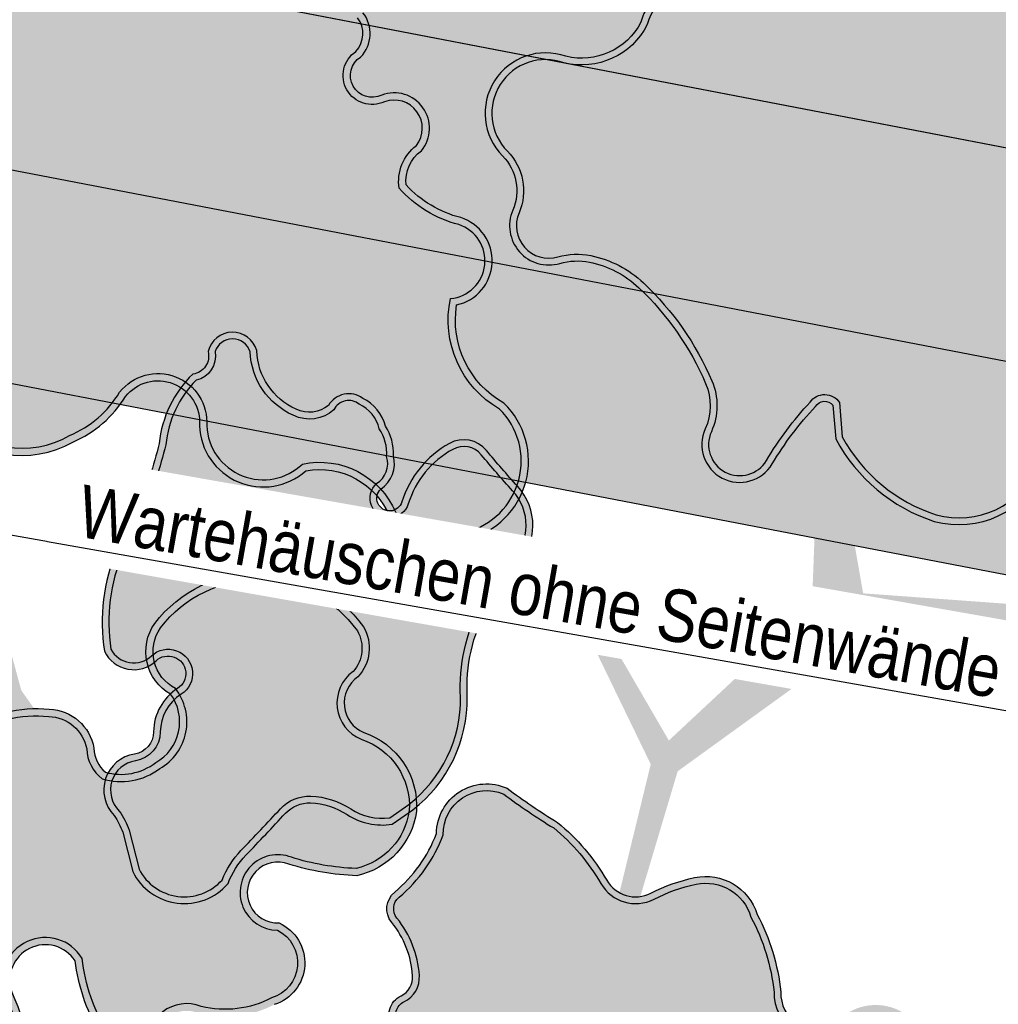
# Model space of a CAD drawing. Header units: metres. Extents: x -499360 to 60282433, y -11592314 to 5708004.
# Tile 83 of 128: x 32353387 to 32353399, y 5707871 to 5707883. Entities that reach past the tile are written whole.
import ezdxf
from ezdxf import colors
from ezdxf.entities.mleader import LeaderData, LeaderLine
from ezdxf.math import Vec2, Vec3

# ---------------------------------------------------------------- set-up
doc = ezdxf.new("R2010")
doc.units = ezdxf.units.M
doc.header["$LTSCALE"] = 0.75
doc.layers.get('0').update_dxf_attribs({"linetype": 'CONTINUOUS'})
for name, color, linetype, transparency in [('10414944$0$PF-Krone', 33, 'CONTINUOUS', 0.7), ('10414944$0$PF-Krone_SOL', 70, 'CONTINUOUS', 0.7), ('10414944$0$ST-Baum', 7, 'CONTINUOUS', 0.7)]:
    doc.layers.add(name, color=color, linetype=linetype, transparency=transparency)
doc.layers.add('10414944$0$PF-Stamm', color=7, linetype='CONTINUOUS', true_color=0x5f5144, transparency=0.7)
doc.layers.add('10414948$0$ST-LIN Parkplatz', color=7, linetype='CONTINUOUS')
doc.layers.add('10414948$0$ST-LIN-Fahrbahn', color=2, linetype='CONTINUOUS')
doc.layers.add('10414949$0$ST-Fahrbahn-Sol', color=7, linetype='CONTINUOUS', true_color=0xcccccc)
doc.layers.add('10414949$0$ST-Gehweg-Sol', color=7, linetype='CONTINUOUS', lineweight=0, true_color=0xffd7a8)
doc.layers.add('10414949$0$ST-Grünfläche-Sol', color=7, linetype='CONTINUOUS', lineweight=0, true_color=0xc3e788)
doc.styles.add('10414948$0$ARIAL NARROW', font='ARIALN.TTF')

# ---------------------------------------------------------------- blocks, each defined once
blk = doc.blocks.new('10414949')
at = {"layer": '10414949$0$ST-Fahrbahn-Sol'}
h = blk.add_hatch(color=256, dxfattribs=at)
h.dxf.hatch_style = 1
edge = h.paths.add_edge_path()
edge.add_line((32353332.07462424, 5707897.760218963), (32353350.98506781, 5707894.123740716))
edge.add_line((32353350.98506781, 5707894.123740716), (32353350.82851103, 5707893.390107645))
edge.add_arc((32353341.76150372, 5707846.239751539), 48.01423437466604, 70.20516608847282, 79.11490518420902, ccw=False)
edge.add_line((32353358.02167227, 5707891.416887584), (32353368.23008536, 5707887.744280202))
edge.add_line((32353368.23008536, 5707887.744280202), (32353368.48356287, 5707888.448540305))
edge.add_arc((32353392.46115609, 5707947.149646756), 63.4093437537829, 247.7814981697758, 258.3851923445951)
edge.add_line((32353379.69488455, 5707885.038720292), (32353392.88770602, 5707882.501740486))
edge.add_line((32353392.88770602, 5707882.501740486), (32353428.35184273, 5707875.681986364))
edge.add_line((32353428.35184273, 5707875.681986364), (32353429.2016233, 5707880.101021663))
edge.add_line((32353429.2016233, 5707880.101021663), (32353381.92266794, 5707889.192765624))
edge.add_arc((32353383.05570871, 5707895.08481273), 6.000000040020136, 247.5994363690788, 259.11489690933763, ccw=False)
edge.add_line((32353380.76923186, 5707889.537558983), (32353372.019508, 5707893.144035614))
edge.add_arc((32353372.21004795, 5707893.606306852), 0.500000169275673, 79.05190986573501, 247.5994179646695, ccw=False)
edge.add_line((32353372.30500777, 5707894.097206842), (32353429.76814368, 5707883.047045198))
edge.add_line((32353429.76814368, 5707883.047045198), (32353430.61792424, 5707887.466080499))
edge.add_line((32353430.61792424, 5707887.466080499), (32353333.25481369, 5707906.189003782))
edge.add_arc((32353334.02625062, 5707910.141559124), 4.027134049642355, 175.7532268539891, 258.9561746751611, ccw=False)
edge.add_line((32353330.01017364, 5707910.439777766), (32353327.36902023, 5707894.461132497))
edge.add_arc((32353331.31926429, 5707893.832187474), 4.000000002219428, 79.11490515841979, 170.9534851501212, ccw=False)
at = {"layer": '10414949$0$ST-Gehweg-Sol'}
h = blk.add_hatch(color=256, dxfattribs=at)
h.dxf.hatch_style = 1
edge = h.paths.add_edge_path()
edge.add_line((32353427.59648218, 5707871.753954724), (32353424.02340725, 5707872.441057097))
edge.add_line((32353424.02340725, 5707872.441057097), (32353421.10797241, 5707874.529178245))
edge.add_line((32353421.10797241, 5707874.529178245), (32353401.46781552, 5707878.305980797))
edge.add_line((32353401.46781552, 5707878.305980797), (32353376.77585437, 5707883.054245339))
edge.add_arc((32353384.64821919, 5707923.727992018), 41.42858670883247, 251.43484550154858, 259.0459010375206, ccw=False)
edge.add_line((32353371.45806779, 5707884.455257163), (32353357.3443661, 5707889.535064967))
edge.add_arc((32353341.76150366, 5707846.239751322), 46.01423459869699, 70.20516610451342, 79.11490516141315)
edge.add_line((32353350.45083106, 5707891.426091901), (32353345.0110586, 5707892.472159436))
edge.add_line((32353345.0110586, 5707892.472159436), (32353344.08448183, 5707895.450721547))
edge.add_line((32353344.08448183, 5707895.450721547), (32353340.16145952, 5707896.205117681))
edge.add_line((32353340.16145952, 5707896.205117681), (32353338.19125497, 5707893.783606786))
edge.add_line((32353338.19125497, 5707893.783606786), (32353327.82400741, 5707895.77722714))
edge.add_arc((32353331.31926417, 5707893.832187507), 3.999999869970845, 150.9049477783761, 171.2987165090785)
edge.add_line((32353327.3653023, 5707894.437319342), (32353327.164, 5707893.122))
edge.add_line((32353327.164, 5707893.122), (32353349.9315211, 5707888.725570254))
edge.add_arc((32353341.76150366, 5707846.239751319), 43.26423460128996, 70.20516610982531, 79.11490516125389, ccw=False)
edge.add_line((32353356.41307012, 5707886.947558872), (32353368.16830992, 5707882.716609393))
edge.add_arc((32353383.40769874, 5707925.057618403), 45.00000017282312, 250.2051661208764, 259.1148969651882)
edge.add_line((32353374.90989302, 5707880.867265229), (32353417.43717549, 5707872.689268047))
edge.add_line((32353417.43717549, 5707872.689268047), (32353423.45688698, 5707869.495033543))
edge.add_line((32353423.45688698, 5707869.495033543), (32353427.02996182, 5707868.807931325))
edge.add_line((32353427.02996182, 5707868.807931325), (32353427.59648218, 5707871.753954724))
at = {"layer": '10414949$0$ST-Grünfläche-Sol'}
h = blk.add_hatch(color=256, dxfattribs=at)
h.dxf.hatch_style = 1
edge = h.paths.add_edge_path()
edge.add_line((32353392.88508046, 5707882.502245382), (32353379.69488455, 5707885.038720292))
edge.add_arc((32353392.46115609, 5707947.149646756), 63.40934375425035, 247.7814981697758, 258.3851923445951, ccw=False)
edge.add_line((32353368.48356287, 5707888.448540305), (32353367.55226689, 5707885.861034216))
edge.add_arc((32353386.69345825, 5707932.203721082), 50.14010203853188, 247.5576196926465, 258.5917878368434)
edge.add_line((32353376.77585437, 5707883.054245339), (32353392.41298015, 5707880.047225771))
edge.add_line((32353392.41298015, 5707880.047225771), (32353401.4678155, 5707878.30598077))
edge.add_line((32353401.4678155, 5707878.30598077), (32353401.93991551, 5707880.760999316))
edge.add_line((32353401.93991551, 5707880.760999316), (32353392.88508046, 5707882.502245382))
at = {"layer": '10414949$0$ST-Fahrbahn-Sol', "flags": 128}
blk.add_lwpolyline([(32353332.07462424, 5707897.760218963), (32353350.98506781, 5707894.123740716), (32353350.82851103, 5707893.390107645, -0.0388956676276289), (32353358.02167227, 5707891.416887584), (32353368.23008536, 5707887.744280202), (32353368.48356287, 5707888.448540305, 0.04630038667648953), (32353379.69488455, 5707885.038720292), (32353392.88770602, 5707882.501740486), (32353428.35184273, 5707875.681986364), (32353429.2016233, 5707880.101021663), (32353381.92266794, 5707889.192765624, -0.05028800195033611), (32353380.76923186, 5707889.537558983), (32353372.019508, 5707893.144035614, -0.9047391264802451), (32353372.30500777, 5707894.097206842), (32353429.76814368, 5707883.047045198), (32353430.61792424, 5707887.466080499), (32353333.25481369, 5707906.189003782, -0.3798790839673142), (32353330.01017364, 5707910.439777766), (32353327.36902023, 5707894.461132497, -0.4236438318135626)], format="xyb", close=True, dxfattribs=at)
at = {"layer": '10414949$0$ST-Gehweg-Sol', "flags": 128}
blk.add_lwpolyline([(32353427.59648218, 5707871.753954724), (32353424.02340725, 5707872.441057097), (32353421.10797241, 5707874.529178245), (32353401.46781552, 5707878.305980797), (32353376.77585437, 5707883.054245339, -0.03322170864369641), (32353371.45806779, 5707884.455257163), (32353357.3443661, 5707889.535064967, 0.0388956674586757), (32353350.45083106, 5707891.426091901), (32353345.0110586, 5707892.472159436), (32353344.08448183, 5707895.450721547), (32353340.16145952, 5707896.205117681), (32353338.19125497, 5707893.783606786), (32353327.82400741, 5707895.77722714, 0.08922021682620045), (32353327.3653023, 5707894.437319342), (32353327.164, 5707893.122), (32353349.9315211, 5707888.725570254, -0.03889566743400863), (32353356.41307012, 5707886.947558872), (32353368.16830992, 5707882.716609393, 0.03889563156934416), (32353374.90989302, 5707880.867265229), (32353417.43717549, 5707872.689268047), (32353423.45688698, 5707869.495033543), (32353427.02996182, 5707868.807931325)], format="xyb", close=True, dxfattribs=at)
at = {"layer": '10414949$0$ST-Grünfläche-Sol', "flags": 128}
blk.add_lwpolyline([(32353392.88508046, 5707882.502245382), (32353379.69488455, 5707885.038720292, -0.04630038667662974), (32353368.48356287, 5707888.448540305), (32353367.55226689, 5707885.861034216, 0.04818287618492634), (32353376.77585437, 5707883.054245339), (32353392.41298015, 5707880.047225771), (32353401.4678155, 5707878.30598077), (32353401.93991551, 5707880.760999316)], format="xyb", close=True, dxfattribs=at)
blk = doc.blocks.new('10414944$0$PF-BAUM_12')
at = {"layer": '10414944$0$PF-Krone_SOL', "transparency": 33554457}
h = blk.add_hatch(color=256, dxfattribs=at)
h.dxf.hatch_style = 1
h.set_gradient(color1=(88, 186, 72), color2=(175, 217, 170), tint=1, name='INVSPHERICAL')
edge = h.paths.add_edge_path()
edge.add_arc((-1.275830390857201, 1.399382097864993), 0.5409778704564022, 250.2469540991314, 303.4279495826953)
edge.add_arc((-0.5984433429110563, 0.4187938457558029), 0.6510505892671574, 94.36910483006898, 125.6408546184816, ccw=False)
edge.add_arc((-0.587127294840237, 0.2706846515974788), 0.7995914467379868, 79.90603873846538, 94.36910483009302, ccw=False)
edge.add_arc((-0.4073649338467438, 1.280481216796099), 0.2260808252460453, 259.9060387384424, 345.036763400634)
edge.add_arc((3.355624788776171, 0.2747785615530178), 3.668983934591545, 162.1844054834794, 165.0367634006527, ccw=False)
edge.add_arc((-0.2456361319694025, 1.432098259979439), 0.1136697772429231, 342.1844054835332, 421.4180956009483)
edge.add_arc((-0.3771698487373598, 1.19066696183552), 0.3886064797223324, 61.41809560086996, 105.4179101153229)
edge.add_arc((-0.4936066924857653, 1.612872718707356), 0.04936068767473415, 76.8677145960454, 285.41791011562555, ccw=False)
edge.add_arc((-0.4341673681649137, 1.767018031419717), 0.1165230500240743, 245.5522695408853, 317.881899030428)
edge.add_arc((-0.4413423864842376, 1.854276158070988), 0.1900562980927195, 299.5067279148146, 335.7073154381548)
edge.add_arc((-0.3904004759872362, 1.888891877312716), 0.1663692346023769, 317.3095623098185, 366.5168461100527)
edge.add_arc((-0.3153293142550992, 1.913845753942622), 0.09042715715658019, 356.149970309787, 452.3298293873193)
edge.add_arc((-0.2836797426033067, 2.114347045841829), 0.115674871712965, 186.3954916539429, 252.218544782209, ccw=False)
edge.add_arc((-0.1459217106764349, 2.139917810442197), 0.2556222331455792, 124.29676579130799, 188.6524407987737, ccw=False)
edge.add_arc((-0.3624160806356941, 2.415849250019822), 0.09717537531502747, 318.212910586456, 468.939619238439)
edge.add_arc((-0.4454785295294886, 2.554862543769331), 0.06980565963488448, 219.6884793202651, 317.5680266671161, ccw=False)
edge.add_arc((-0.5986654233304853, 2.082493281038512), 0.439202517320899, 76.91022463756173, 116.5449462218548)
edge.add_arc((-1.495104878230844, 4.557210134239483), 2.19639944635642, 281.76109639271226, 288.5889336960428, ccw=False)
edge.add_arc((-1.011380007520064, 0.8577594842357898), 1.549581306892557, 91.33232178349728, 98.00209096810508)
edge.add_arc((-1.110200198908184, 1.690989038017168), 0.7109395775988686, 99.46380088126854, 131.7621549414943)
edge.add_arc((-1.477296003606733, 2.155428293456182), 0.1251505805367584, 148.2467478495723, 256.0758048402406)
edge.add_arc((-1.523772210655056, 1.967966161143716), 0.06798690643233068, -114.95558517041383, 76.07580484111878, ccw=False)
edge.add_arc((-1.636922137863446, 1.724823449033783), 0.2001945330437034, 65.04441483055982, 122.1083113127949)
edge.add_arc((-1.789896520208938, 1.968606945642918), 0.08761018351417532, 221.6313549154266, 302.10831131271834, ccw=False)
edge.add_arc((-1.960268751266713, 1.817176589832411), 0.1403324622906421, 41.63135491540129, 166.8647619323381)
edge.add_arc((-2.344888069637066, 1.951900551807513), 0.2684363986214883, 321.9494812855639, 337.47522959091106, ccw=False)
edge.add_line((-2.1335031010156, 1.78644815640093), (-2.24070044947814, 1.672145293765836))
edge.add_arc((-2.050168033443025, 1.55746642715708), 0.2223822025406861, 148.9568377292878, 261.8330409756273)
edge.add_arc((-2.014945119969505, 1.023902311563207), 0.3204793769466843, 78.77175414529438, 102.03339601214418, ccw=False)
edge.add_arc((0.8411733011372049, 15.41112581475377), 14.34749978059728, 258.7717541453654, 259.659480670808)
edge.add_arc((-1.756767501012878, 1.172825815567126), 0.1258717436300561, 30.356045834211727, 79.65948067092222, ccw=False)
edge.add_arc((-1.887098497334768, 1.096495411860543), 0.2769098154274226, -0.4934409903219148, 30.356045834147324, ccw=False)
edge.add_arc((-1.360198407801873, 1.091957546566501), 0.2500098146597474, 179.5065590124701, 221.3188039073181)
edge.add_line((-1.547967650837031, 0.9268890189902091), (-1.458662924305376, 0.8902364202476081))
edge = h.paths.add_edge_path()
edge.add_arc((-2.059481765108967, -1.084874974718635), 0.2169261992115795, 117.743017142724, 251.4279173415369, ccw=False)
edge.add_arc((-2.253533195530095, -0.7960594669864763), 0.1343037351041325, 313.8670810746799, 413.8728587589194)
edge.add_arc((-1.138115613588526, 0.5381594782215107), 1.605061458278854, 221.5239991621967, 229.7889853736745, ccw=False)
edge.add_arc((-2.284347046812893, -0.4136953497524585), 0.1251460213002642, 108.7980098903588, 243.7028881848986, ccw=False)
edge.add_arc((-2.265693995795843, -0.1709504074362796), 0.1375594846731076, 244.6114760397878, 299.8242441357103)
edge.add_arc((-2.492195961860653, 0.2241565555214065), 0.5929852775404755, 299.8242441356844, 314.8751988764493)
edge.add_arc((-2.363394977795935, 0.09479323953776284), 0.4104351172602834, 314.8751988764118, 336.5606790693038)
edge.add_arc((-2.060380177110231, -0.1191084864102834), 0.08929884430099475, 34.5470326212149, 142.2333231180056)
edge.add_arc((-2.250865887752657, -0.01744387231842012), 0.1287676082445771, 205.9400492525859, 338.60503773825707, ccw=False)
edge.add_arc((-1.108164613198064, 0.8263883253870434), 1.547287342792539, 211.5442282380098, 215.5748454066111, ccw=False)
edge.add_arc((-2.164689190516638, 0.135857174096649), 0.2878534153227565, 123.29343593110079, 204.4063149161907, ccw=False)
edge.add_arc((-2.467457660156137, 0.6266363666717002), 0.2890336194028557, 300.0552099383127, 335.4000582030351)
edge.add_arc((-2.130212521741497, 0.4722339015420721), 0.0818766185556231, 58.400233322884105, 155.4000582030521, ccw=False)
edge.add_arc((-2.045506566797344, 0.6099227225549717), 0.07978138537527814, 238.4002333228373, 306.4203699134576)
edge.add_arc((-2.216338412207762, 0.8414610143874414), 0.3675199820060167, 306.4203699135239, 341.4929146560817)
edge.add_arc((-1.788351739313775, 0.6981998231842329), 0.0838073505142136, 72.42881272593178, 161.4929146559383, ccw=False)
edge.add_arc((-1.597036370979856, 1.302356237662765), 0.5499169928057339, 252.4288127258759, 281.6379014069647)
edge.add_arc((-1.383265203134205, 0.6006349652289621), 0.1928224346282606, 8.247918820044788, 122.2309709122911, ccw=False)
edge.add_arc((1.431251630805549, 0.4423670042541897), 2.630268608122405, 175.9464692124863, 181.0703957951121)
edge.add_arc((-2.00401799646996, 0.487025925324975), 0.8109027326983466, 332.6061259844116, 353.35791097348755, ccw=False)
edge.add_arc((-1.169561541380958, 0.05459796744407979), 0.1289438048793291, 152.6061259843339, 239.8128226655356)
edge.add_arc((-1.570920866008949, -0.6353615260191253), 0.6692625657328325, 44.463168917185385, 59.81282266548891, ccw=False)
edge.add_arc((-1.241688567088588, -0.3122416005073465), 0.207959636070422, -40.16628795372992, 44.46316891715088, ccw=False)
edge.add_arc((-1.796536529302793, -0.0424845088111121), 0.8201163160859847, 308.5292996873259, 330.4961341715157, ccw=False)
edge.add_arc((-1.213439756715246, -0.8062843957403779), 0.1419798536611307, 120.5815233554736, 237.1739812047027)
edge.add_arc((-1.303262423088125, -1.129719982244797), 0.2045314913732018, -64.49100201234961, 86.39601769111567, ccw=False)
edge.add_arc((-1.343038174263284, -1.111542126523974), 0.2397159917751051, 240.4754072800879, 302.2335774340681, ccw=False)
edge.add_arc((-1.212496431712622, -0.7917876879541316), 0.5839379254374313, 226.3664527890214, 244.7951840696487, ccw=False)
edge.add_arc((-0.7205358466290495, -0.1507537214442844), 1.390051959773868, 222.9429445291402, 229.9249013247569, ccw=False)
edge.add_arc((-1.793739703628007, -1.149493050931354), 0.07597900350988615, 42.91905236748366, 173.4992252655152)
edge.add_arc((-2.057999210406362, -1.113256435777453), 0.1907810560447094, 248.2895516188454, 351.67143994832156, ccw=False)
edge = h.paths.add_edge_path()
edge.add_arc((1.205929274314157, -0.03808187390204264), 0.6648786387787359, 150.7733560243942, 194.5557528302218)
edge.add_arc((0.9110323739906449, -0.09418379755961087), 0.3658840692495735, 197.6598679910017, 276.7526309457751)
edge.add_arc((0.952501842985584, -0.04416556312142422), 0.413367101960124, 270.2151576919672, 305.5241216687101)
edge.add_arc((1.263719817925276, -0.5120154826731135), 0.1493904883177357, -27.722531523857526, 118.39088184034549, ccw=False)
edge.add_arc((1.610601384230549, -0.6627295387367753), 0.2294921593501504, 159.2734788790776, 288.7974055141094)
edge.add_arc((1.626703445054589, -1.144600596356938), 0.2708678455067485, -1.0830160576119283, 77.66915394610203, ccw=False)
edge.add_arc((2.168692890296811, -1.047722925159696), 0.2897181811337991, 200.6131926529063, 382.9337083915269)
edge.add_arc((2.707215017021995, -0.7256574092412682), 0.3428939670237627, 147.8226503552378, 217.5909619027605, ccw=False)
edge.add_arc((2.446820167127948, -0.3829052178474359), 0.16290167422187, 259.4479773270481, 409.1515361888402)
edge.add_arc((2.798913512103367, 0.06172643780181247), 0.4044681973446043, 199.717331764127, 232.6211177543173, ccw=False)
edge.add_arc((2.5485255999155, -0.1163427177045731), 0.1368451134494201, 103.25926930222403, 162.2981442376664, ccw=False)
edge.add_arc((2.458370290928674, 0.1298676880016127), 0.1273804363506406, 297.4751888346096, 447.5020763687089)
edge.add_arc((2.459664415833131, 0.3352758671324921), 0.07826466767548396, 98.81568539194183, 273.1183725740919, ccw=False)
edge.add_arc((2.400049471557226, 0.524655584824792), 0.1217398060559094, 293.0270260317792, 374.9290756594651)
edge.add_arc((2.024496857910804, 0.3265849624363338), 0.543938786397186, 24.94830871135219, 42.11834572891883)
edge.add_arc((1.777536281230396, 0.1571253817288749), 0.8417226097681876, 39.39936629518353, 55.74996385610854)
edge.add_arc((2.28871862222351, 0.9353909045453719), 0.09061071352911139, 104.71311163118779, 245.5829301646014, ccw=False)
edge.add_arc((2.245471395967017, 1.100085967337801), 0.0796678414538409, 284.7131116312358, 435.2868883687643)
edge.add_arc((2.178622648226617, 0.8455110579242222), 0.3428733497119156, 75.2868883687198, 90.15444429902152)
edge.add_arc((2.192026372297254, 1.29077250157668), 0.1033869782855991, 200.5438286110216, 262.03398358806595, ccw=False)
edge.add_arc((1.870840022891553, 1.232273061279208), 0.2254717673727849, 5.655231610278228, 92.28552345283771)
edge.add_arc((1.892300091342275, 1.532989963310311), 0.08133979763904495, 129.4673444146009, 248.01420052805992, ccw=False)
edge.add_arc((1.637745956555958, 1.592450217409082), 0.2028788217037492, 0.9413307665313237, 108.0270818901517)
edge.add_arc((1.551550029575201, 2.041084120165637), 0.2567838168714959, 198.8037610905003, 275.2310876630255, ccw=False)
edge.add_arc((1.081010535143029, 1.905345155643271), 0.2335470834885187, 13.10922937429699, 167.2287665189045)
edge.add_arc((0.667106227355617, 1.999163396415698), 0.1908567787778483, 279.3002843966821, 347.2287665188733, ccw=False)
edge.add_arc((0.7224061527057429, 1.661477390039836), 0.1513272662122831, 99.30028439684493, 228.8091673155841)
edge.add_arc((0.4651874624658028, 1.367563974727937), 0.2392448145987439, 21.174439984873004, 48.80916731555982, ccw=False)
edge.add_arc((0.3242069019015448, 1.312953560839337), 0.3904328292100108, -10.785665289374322, 21.17443998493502, ccw=False)
edge.add_arc((-0.3793027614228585, 1.446972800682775), 1.106594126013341, 325.74486024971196, 349.2143347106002, ccw=False)
edge.add_arc((0.3557932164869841, 0.9463672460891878), 0.217228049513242, 278.26632049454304, 325.74486024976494, ccw=False)
edge.add_arc((0.4080198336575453, 0.5868876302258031), 0.1460255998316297, 98.26632049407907, 271.6730814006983)
edge.add_arc((0.4513693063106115, -0.8972217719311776), 1.338716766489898, 79.76747323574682, 91.6730814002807, ccw=False)
edge.add_arc((0.6891909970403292, 0.3778839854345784), 0.04231861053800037, -16.432465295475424, 90.01007423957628, ccw=False)
edge.add_line((0.7297810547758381, 0.3659126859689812), (0.6256929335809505, 0.2865554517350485))
edge = h.paths.add_edge_path()
edge.add_arc((-1.555223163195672, -2.256860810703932), 0.1724464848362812, 12.61889715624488, 77.74548789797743)
edge.add_arc((-1.497699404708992, -1.992023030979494), 0.0985664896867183, 164.1816184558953, 257.7454878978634, ccw=False)
edge.add_arc((-1.721456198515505, -1.839061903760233), 0.1803346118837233, 315.6357971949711, 396.2246867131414)
edge.add_arc((-1.472164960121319, -1.696410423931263), 0.1099059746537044, 56.01674859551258, 199.1656324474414, ccw=False)
edge.add_arc((-1.356177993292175, -1.537461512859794), 0.08703497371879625, 231.184356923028, 306.6089972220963)
edge.add_arc((-1.496832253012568, -1.247567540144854), 0.4080502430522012, 298.157499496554, 320.4217660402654)
edge.add_arc((-1.11798689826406, -1.560733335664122), 0.08347454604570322, 20.653440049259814, 140.4217660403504, ccw=False)
edge.add_arc((-0.9321149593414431, -1.490670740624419), 0.1151636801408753, 200.653440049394, 324.1571524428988)
edge.add_arc((-0.5981400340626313, -1.731920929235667), 0.2968325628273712, 125.84330849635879, 144.1571524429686, ccw=False)
edge.add_arc((-1.130664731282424, -0.9947323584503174), 0.6125790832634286, 305.8433084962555, 313.7682870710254)
edge.add_arc((-0.6401686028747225, -1.506784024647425), 0.09649309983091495, 35.28302061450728, 133.7682870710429, ccw=False)
edge.add_arc((-0.4572847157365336, -1.411362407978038), 0.1114227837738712, 200.8652948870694, 329.8016618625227)
edge.add_arc((5.964283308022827, -14.91256498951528), 14.85870977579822, 114.5641547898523, 115.1946115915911, ccw=False)
edge.add_arc((-0.1457535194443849, -1.53409145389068), 0.1510899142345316, 81.99943588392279, 116.2838084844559, ccw=False)
edge.add_arc((-0.129520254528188, -1.215296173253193), 0.1692439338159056, 271.623806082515, 322.4572965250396)
edge.add_arc((0.4219089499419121, -2.358237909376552), 1.120399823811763, 101.73913672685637, 111.8636470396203, ccw=False)
edge.add_arc((0.2816683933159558, -1.70446625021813), 0.4517900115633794, 61.04925684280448, 101.19463553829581, ccw=False)
edge.add_arc((0.4292618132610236, -1.46198264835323), 0.1685760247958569, -13.329732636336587, 65.05412811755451, ccw=False)
edge.add_arc((0.7010017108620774, -1.543810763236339), 0.1159577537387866, 158.2536660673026, 207.0243362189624)
edge.add_arc((0.7266853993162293, -1.435719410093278), 0.2061208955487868, 231.262642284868, 284.3776458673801)
edge.add_arc((0.7593609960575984, -1.468039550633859), 0.1683652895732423, 276.3106959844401, 373.1888080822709)
edge.add_arc((1.062288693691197, -1.322645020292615), 0.175404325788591, 121.90959285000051, 217.5827224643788, ccw=False)
edge.add_arc((1.200896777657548, -1.578616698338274), 0.4662936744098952, 12.496320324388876, 119.7416173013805, ccw=False)
edge.add_arc((1.506231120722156, -1.497401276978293), 0.1511990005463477, -66.22516994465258, 7.478724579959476, ccw=False)
edge.add_arc((1.590651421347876, -1.74789974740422), 0.114559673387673, 101.819637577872, 224.4343109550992)
edge.add_arc((1.323807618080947, -2.03664429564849), 0.2788018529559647, -26.98815304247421, 48.416980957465, ccw=False)
edge.add_arc((1.336519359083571, -2.02291467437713), 0.2742964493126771, 258.990857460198, 329.2485978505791, ccw=False)
edge.add_arc((1.66179977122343, -1.475713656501), 0.899565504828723, 229.3858036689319, 245.17635397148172, ccw=False)
edge.add_arc((0.9994391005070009, -2.236995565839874), 0.1097420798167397, 45.60372013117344, 249.2447767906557)
edge.add_arc((0.8450705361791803, -2.446470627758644), 0.1573317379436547, -95.43504692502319, 42.77878194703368, ccw=False)
edge.add_arc((0.8006672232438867, -2.220340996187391), 0.3838892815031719, 232.7999714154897, 274.407434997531, ccw=False)
edge.add_arc((0.4866273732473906, -2.606367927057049), 0.1146907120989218, 44.40200116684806, 165.1103036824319)
edge.add_arc((0.2716337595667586, -2.538690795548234), 0.1109403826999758, 123.3851654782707, 339.8556773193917, ccw=False)
edge.add_arc((0.9022259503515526, -2.367494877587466), 0.6960862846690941, 164.2603500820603, 186.4803302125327, ccw=False)
edge.add_arc((0.1063747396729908, -2.200784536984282), 0.1277932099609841, 9.965197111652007, 176.719202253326)
edge.add_arc((-48.31590581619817, -1.449866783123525), 48.30042117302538, 358.76612727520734, 359.11787380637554, ccw=False)
edge.add_arc((-0.3151971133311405, -2.36688031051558), 0.3136623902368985, 290.4728574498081, 336.89978386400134, ccw=False)
edge.add_arc((-0.2908299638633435, -2.456150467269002), 0.221667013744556, 213.8839286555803, 292.643387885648, ccw=False)
edge.add_arc((-0.5921851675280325, -2.559347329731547), 0.1190918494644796, 350.1440179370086, 508.4433663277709)
edge.add_arc((-0.7458082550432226, -2.355904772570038), 0.1504419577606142, 180.1485714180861, 290.27907681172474, ccw=False)
edge.add_arc((-1.124075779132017, -2.47034283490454), 0.254777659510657, 26.59218980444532, 75.66559330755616)
edge.add_arc((-1.166043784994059, -2.634577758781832), 0.4242899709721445, 75.66559330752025, 104.334406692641)
edge.add_arc((-1.321724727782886, -2.025345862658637), 0.2045184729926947, 251.4046212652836, 284.3344066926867, ccw=False)
at = {"layer": '10414944$0$PF-Krone'}
for points in [[(-1.458662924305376, 0.8902364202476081, 0.236302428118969), (-0.9778122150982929, 0.9478932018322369, -0.1373019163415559), (-0.6480412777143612, 1.067952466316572, -0.0631909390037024), (-0.4469885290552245, 1.057899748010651, 0.3895355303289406), (-0.1889501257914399, 1.222107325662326, -0.0124464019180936), (-0.1374172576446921, 1.397320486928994, 0.3601882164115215), (-0.1912548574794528, 1.53191556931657, 0.1943794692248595), (-0.4804837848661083, 1.565288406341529, -1.286294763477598), (-0.4823919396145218, 1.660942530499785, 0.3265105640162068), (-0.3477347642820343, 1.688870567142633, 0.1592817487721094), (-0.2681144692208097, 1.776087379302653, 0.2180685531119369), (-0.2251062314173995, 1.907774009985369, 0.4461693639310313), (-0.3190053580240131, 2.00419816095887, -0.2953738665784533), (-0.3986347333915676, 2.101461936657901, -0.2884256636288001), (-0.2899595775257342, 2.351095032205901, 0.7723771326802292), (-0.3939564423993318, 2.507763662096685, -0.4550916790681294), (-0.4991959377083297, 2.510283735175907, 0.174684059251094), (-0.7949449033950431, 2.475396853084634, -0.029800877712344), (-1.047409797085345, 2.406921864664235, 0.0291105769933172), (-1.227096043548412, 2.392252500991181, 0.1418686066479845), (-1.583714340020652, 2.221290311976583, 0.5085862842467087), (-1.507411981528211, 2.033955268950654, -1.101217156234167), (-1.552456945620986, 1.906326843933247, 0.2542644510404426), (-1.743329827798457, 1.89439719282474, -0.3663288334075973), (-1.855379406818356, 1.910404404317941, 0.608209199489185), (-2.096929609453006, 1.849067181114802, -0.0678476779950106), (-2.1335031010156, 1.78644815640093, 2.948877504e-07), (-2.24070044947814, 1.672145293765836, 0.5366234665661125), (-2.081759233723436, 1.33733955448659, -0.1018480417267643), (-1.952542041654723, 1.338247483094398, 0.0038734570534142), (-1.734173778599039, 1.296653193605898, -0.2185080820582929), (-1.648152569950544, 1.236437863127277, -0.135425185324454), (-1.61019895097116, 1.094110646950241, 0.1844917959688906), (-1.547967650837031, 0.9268890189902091)], [(-1.449331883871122, 0.914521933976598, 0.2357563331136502), (-0.9925507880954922, 0.9693299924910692, -0.1371087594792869), (-0.650022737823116, 1.093886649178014, -0.0631909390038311), (-0.4424299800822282, 1.08350692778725, 0.3895355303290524), (-0.2140779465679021, 1.228823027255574, -0.0124464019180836), (-0.1621797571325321, 1.40527829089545, 0.3601882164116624), (-0.2036983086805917, 1.509075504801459, 0.1943794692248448), (-0.4735688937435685, 1.540214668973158, -1.313113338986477), (-0.4735688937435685, 1.685530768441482, 0.3457340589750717), (-0.3643422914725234, 1.709423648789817, 0.1727136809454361), (-0.2901245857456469, 1.790680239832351, 0.2305288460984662), (-0.2512488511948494, 1.907265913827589, 0.4756150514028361), (-0.3219321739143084, 1.977923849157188, -0.3044362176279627), (-0.4244230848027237, 2.098042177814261, -0.2845846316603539), (-0.3074946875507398, 2.370592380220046, 0.7260163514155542), (-0.3801521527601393, 2.484769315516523, -0.4020089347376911), (-0.5127773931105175, 2.486660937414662, 0.1708811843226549), (-0.7849081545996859, 2.45133185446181, -0.030277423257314), (-1.044448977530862, 2.380972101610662, 0.0294428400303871), (-1.223145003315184, 2.366542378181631, 0.1402723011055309), (-1.563430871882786, 2.204516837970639, 0.4972462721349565), (-1.501153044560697, 2.059200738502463, -1.101217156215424), (-1.563430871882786, 1.88274547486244, 0.2542644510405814), (-1.729505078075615, 1.872365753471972, -0.3663288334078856), (-1.874820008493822, 1.893125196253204, 0.6141498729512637), (-2.07203312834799, 1.841226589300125, -0.0708190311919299), (-2.113755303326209, 1.769482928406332, 2.948877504e-07), (-2.219780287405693, 1.656430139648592, 0.525075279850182), (-2.08241276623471, 1.363759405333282, -0.098299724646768), (-1.947477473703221, 1.363759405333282, 0.003873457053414), (-1.729505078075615, 1.322240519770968, -0.2185080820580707), (-1.625708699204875, 1.249582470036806, -0.1354251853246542), (-1.584190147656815, 1.093886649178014, 0.177651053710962), (-1.532291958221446, 0.9485705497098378)]]:
    blk.add_lwpolyline(points, format="xyb", close=True, dxfattribs=at)
for points in [[(1.840597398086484, 1.595783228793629, 0.5045108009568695), (1.574961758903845, 1.785369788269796, -0.3464145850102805), (1.308471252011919, 1.958315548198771, 0.7962878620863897), (0.8532412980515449, 1.956972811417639, -0.3053894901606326), (0.6979503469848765, 1.810815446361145, 0.634061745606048), (0.6227466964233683, 1.547600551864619, -0.1211670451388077), (0.6882796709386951, 1.453981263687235, -0.1403633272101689), (0.7077423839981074, 1.239889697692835, -0.1027643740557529), (0.5353407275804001, 0.8240941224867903, -0.2101796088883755), (0.387025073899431, 0.7313960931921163, 0.9440570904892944), (0.4122832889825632, 0.4409242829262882, -0.0519947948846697), (0.6891835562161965, 0.4202025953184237, -0.5009948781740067), (0.7297810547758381, 0.3659126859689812), (0.6256929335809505, 0.2865554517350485, 0.1933951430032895), (0.5623908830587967, -0.2051804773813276, 0.3594936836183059), (0.9540541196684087, -0.4575297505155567, 0.1552950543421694), (1.192686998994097, -0.3805930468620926, -0.7407271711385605), (1.3959618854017, -0.5815104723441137, 0.6341537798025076), (1.684548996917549, -0.8799814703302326, -0.3578164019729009), (1.897522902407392, -1.149720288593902, 1.020458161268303), (2.435510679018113, -0.9348296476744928, -0.3141877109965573), (2.416988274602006, -0.5430520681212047, 0.7652739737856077), (2.55336774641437, -0.2596795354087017, -0.1445644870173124), (2.418159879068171, -0.07473305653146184, -0.2634594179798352), (2.517139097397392, 0.01685440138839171, 0.767513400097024), (2.46392193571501, 0.2571270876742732, -0.9514777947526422), (2.447669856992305, 0.4126159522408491, 0.3733976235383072), (2.517680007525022, 0.5560185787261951, 0.0750589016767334)], [(1.814057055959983, 1.606487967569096, 0.4897034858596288), (1.580405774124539, 1.759766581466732, -0.3508266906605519), (1.283413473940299, 1.951223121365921, 0.7987006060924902), (0.8786075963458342, 1.951223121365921, -0.305389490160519), (0.7021537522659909, 1.785147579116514, 0.6340617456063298), (0.6398759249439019, 1.567173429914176, -0.1211670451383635), (0.7125333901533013, 1.463376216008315, -0.140363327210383), (0.7332926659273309, 1.235022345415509, -0.1027643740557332), (0.5568388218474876, 0.8094537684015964, -0.2101796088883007), (0.3907646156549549, 0.7056565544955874, 0.9440570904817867), (0.4115238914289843, 0.4669229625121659, -0.0516159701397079), (0.691774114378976, 0.4461635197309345, -0.5326730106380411), (0.7514467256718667, 0.3497238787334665), (0.6458003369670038, 0.2691786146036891, 0.1909371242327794), (0.5873875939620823, -0.1979556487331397, 0.3601447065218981), (0.9524675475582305, -0.4315228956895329, 0.1572908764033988), (1.178817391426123, -0.3585331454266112, -0.7407515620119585), (1.419770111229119, -0.5921001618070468, 0.643471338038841), (1.682627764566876, -0.853037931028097, -0.3601132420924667), (1.923580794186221, -1.144996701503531, 1.00517388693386), (2.412787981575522, -0.9479245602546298, -0.3257591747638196), (2.405486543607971, -0.5134078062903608, 0.8127912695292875), (2.536915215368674, -0.2798407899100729, -0.1491183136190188), (2.390883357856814, -0.07546930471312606, -0.2723945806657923), (2.507708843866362, 0.04131420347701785, 0.7518353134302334), (2.463899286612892, 0.2310874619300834, -0.9284231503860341), (2.440071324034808, 0.4376929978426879, 0.3586234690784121), (2.493083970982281, 0.5472126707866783, 0.0741969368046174)], [(-2.20465773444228, 0.5063174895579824, -0.4504662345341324), (-2.087310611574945, 0.541970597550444, 0.3058267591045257), (-1.998139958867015, 0.5457240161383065, 0.1542387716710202), (-1.86782494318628, 0.72480211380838, -0.4094373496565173), (-1.763051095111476, 0.7780969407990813, 0.1281432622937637), (-1.48610388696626, 0.7637444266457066, -0.5428599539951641), (-1.192437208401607, 0.6282966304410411, 0.0223610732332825), (-1.198557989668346, 0.3932313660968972, -0.0907950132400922), (-1.284046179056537, 0.1139256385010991, 0.4000053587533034), (-1.234397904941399, -0.05685942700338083, -0.06707582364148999), (-1.093267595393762, -0.1665761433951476, -0.3870185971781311), (-1.082770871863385, -0.4463772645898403, -0.0961429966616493), (-1.285673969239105, -0.6840530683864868, 0.5576932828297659), (-1.29040559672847, -0.9255929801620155, -0.7734945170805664)], [(-2.181008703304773, 0.4954901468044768, -0.4504662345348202), (-2.100939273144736, 0.519817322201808, 0.3058267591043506), (-1.982697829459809, 0.5247944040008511, 0.1542387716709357), (-1.843160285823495, 0.7165460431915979, -0.4094373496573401), (-1.770903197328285, 0.7533007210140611, 0.1303299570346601), (-1.476008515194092, 0.7392897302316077, -0.5463726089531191), (-1.218586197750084, 0.6272299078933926, 0.0219199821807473), (-1.22459572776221, 0.3945170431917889, -0.0902379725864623), (-1.307139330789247, 0.1258928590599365, 0.4000053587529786), (-1.247476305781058, -0.07934194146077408, -0.0670758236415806), (-1.111830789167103, -0.1847947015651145, -0.3907620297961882), (-1.104185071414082, -0.4313992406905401, -0.0963887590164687), (-1.30053448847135, -0.6626354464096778, 0.5682633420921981), (-1.298295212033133, -0.9512673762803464, -0.7910607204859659)], [(0.1939567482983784, -1.26127229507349, -0.17698111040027), (0.5003607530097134, -1.309133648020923, -0.356004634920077), (0.5932962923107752, -1.500848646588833, 0.2160736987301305), (0.5977049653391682, -1.596498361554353, 0.2359984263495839), (0.7778676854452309, -1.635384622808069, 0.4498275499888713), (0.9232853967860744, -1.429625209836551, -0.443520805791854), (0.9695733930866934, -1.1737472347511, -0.5053844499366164), (1.656143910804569, -1.477721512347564, -0.3331592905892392), (1.567185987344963, -1.635769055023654, 0.5926633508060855), (1.508849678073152, -1.828101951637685, -0.3414268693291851), (1.572248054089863, -2.163166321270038, -0.3165356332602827), (1.284138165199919, -2.292163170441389, -0.069008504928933), (1.076216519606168, -2.158582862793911, 1.230950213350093), (0.9605491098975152, -2.339615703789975, -0.6886555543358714), (0.8301685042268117, -2.603095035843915, -0.1835680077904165)], [(0.21058719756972, -2.446056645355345, -0.0972578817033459), (0.2322399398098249, -2.178669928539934, 0.8906075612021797), (-0.02120902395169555, -2.193471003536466, -0.0015347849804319), (-0.02668416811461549, -2.489942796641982, -0.2053929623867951)], [(0.1991265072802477, -1.28676342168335, -0.1774726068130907), (0.4885873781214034, -1.332346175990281, -0.3543214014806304), (0.5683774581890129, -1.493159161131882, 0.2227057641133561), (0.5772181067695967, -1.613326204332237, 0.2401277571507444), (0.7825593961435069, -1.661025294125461, 0.4563453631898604), (0.9471374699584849, -1.417823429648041, -0.4529994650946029), (0.9829150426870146, -1.196080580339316, -0.5041860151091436), (1.630494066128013, -1.482200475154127, -0.3252825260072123), (1.558938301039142, -1.610954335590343, 0.5878249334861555), (1.490960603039, -1.847003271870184, -0.3414060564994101), (1.549457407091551, -2.150600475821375, -0.3121639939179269), (1.292148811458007, -2.267204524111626, -0.0678541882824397), (1.09376060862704, -2.139363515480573, 1.196239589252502), (0.9451168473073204, -2.361404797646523, -0.6793377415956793), (0.8304648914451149, -2.576977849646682, -0.1839465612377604), (0.5857126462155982, -2.506474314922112, 0.5734848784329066), (0.3510000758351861, -2.56892648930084, -1.514782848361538)], [(0.2386263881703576, -2.460436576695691, -0.1059454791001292), (0.2588140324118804, -2.1803488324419, 0.9106962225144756), (-0.04720771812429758, -2.19255139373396, -0.0015108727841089), (-0.05257756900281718, -2.484247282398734, -0.2013899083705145)]]:
    blk.add_lwpolyline(points, format="xyb", dxfattribs=at)
at = {"layer": '10414944$0$PF-Stamm'}
for points in [[(0.04563796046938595, -0.1010697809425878, 0.2167480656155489, 0.1083740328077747, 0), (-0.7801243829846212, 0.1666490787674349, 0.1083740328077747, 0.06502441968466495, 0), (-0.4990996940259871, 0.66531309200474, 0.06502441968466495, 0.0433496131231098, 0), (-0.5990764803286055, 1.107644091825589, 0.0433496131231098, 0.0433496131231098, 0), (-0.4752625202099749, 1.405143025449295, 0.06502441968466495, 1.976742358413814e-14, 0), (-0.3708803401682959, 1.868965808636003, 0, 0, 0)], [(0.04563796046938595, -0.1010697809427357, 0.2167480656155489, 0.1083740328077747, 0), (0.4579577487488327, 0.2037355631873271, 0.1083740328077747, 0.1083740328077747, 0), (0.635246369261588, 0.4942200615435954, 0.1083740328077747, 0.06502441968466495, 0), (1.062144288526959, 0.8906492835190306, 0.06502441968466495, 0, 0), (0.9168618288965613, 1.581651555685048, 0, 0, 0)], [(-0.5990764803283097, 1.107644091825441, 0.06502441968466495, 0, 0), (-0.9411170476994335, 1.541027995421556, 0, 0, 0)], [(1.073358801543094, 0.8980643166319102, 0.06502441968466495, 0, 0), (1.93821991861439, 1.100220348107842, 0, 0, 0)], [(0.8405478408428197, 0.6848686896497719, 0.06571975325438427, 0.06502441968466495, 0), (0.8407648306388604, 0.6755265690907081, 0.06502441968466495, 0, 0), (1.84986592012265, 0.3936412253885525, 0, 0, 0)], [(1.291467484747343, 0.5526215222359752, 0.04551709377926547, 1.248468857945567e-14, 0), (1.60954243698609, 0.6515425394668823, 0, 0, 0)], [(0.4765872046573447, 0.1999360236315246, 0.1083740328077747, 0.06502441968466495, 0), (1.349579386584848, -0.2157637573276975, 0.06502441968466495, 0, 0), (2.103155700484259, -0.2532561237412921, 0, 0, 0)], [(-0.7801243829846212, 0.1666490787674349, 0.1083740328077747, 0.06502441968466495, 0), (-1.590640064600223, -0.0880399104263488, 0.06502441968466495, 0, 0), (-1.860806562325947, 0.02902439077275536, 0, 0, 0)], [(0.04563796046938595, -0.1010697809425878, 0.2167480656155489, 0.1083740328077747, 0), (0.4457675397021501, -0.7261262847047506, 0.1083740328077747, 0.1083740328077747, 0), (0.379222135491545, -1.20937656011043, 0.1083740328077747, 0.06502441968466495, 0), (0.5138973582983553, -1.72273095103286, 0.06502441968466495, 2.236840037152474e-14, 0), (1.326701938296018, -1.906524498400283, 0, 0, 0)], [(-1.585548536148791, -0.07450252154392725, 0.06502441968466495, 0.06502441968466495, 0), (-1.849138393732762, -0.4466609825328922, 0.06502441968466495, 0, 0), (-1.978642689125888, -0.7430559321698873, 0, 0, 0)], [(1.355109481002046, -0.2292841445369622, 0.06502441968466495, 0, 0), (1.98458972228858, -0.7586984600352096, 0, 0, 0), (1.998481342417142, -0.7574120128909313, 0, 0, 0)], [(0.379222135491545, -1.22838968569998, 0.1083740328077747, 0.06502441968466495, 0), (-0.2688033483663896, -1.876420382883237, 0.06502441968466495, 0, 0), (-1.498308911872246, -1.692626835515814, 0, 0, 0)], [(0.5085500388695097, -1.712404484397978, 0.06502441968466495, 0, 0), (0.2969964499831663, -2.525726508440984, 0, 0, 0)]]:
    blk.add_lwpolyline(points, format="xyseb", dxfattribs=at)
blk = doc.blocks.new('10414944')
at = {"layer": '10414944$0$ST-Baum'}
for p, xscale, yscale, zscale, rotation in [((32353384.14033575, 5707878.021522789), 3.314226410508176, 3.314226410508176, 1.380927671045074, 23), ((32353396.43998573, 5707875.792173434), 3.090444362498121, 3.090444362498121, 1.287685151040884, 57.40868327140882)]:
    blk.add_blockref('10414944$0$PF-BAUM_12', p, dxfattribs=dict(at, xscale=xscale, yscale=yscale, zscale=zscale, rotation=rotation))
blk = doc.blocks.new('10414948')
at = {"layer": '10414948$0$ST-LIN-Fahrbahn', "flags": 128}
for points in [[(32353350.45083108, 5707891.426091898, -0.0388956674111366), (32353357.3443661, 5707889.535064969), (32353370.78333605, 5707884.698106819, 0.03889563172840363), (32353376.77585437, 5707883.054245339), (32353392.41298015, 5707880.047225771), (32353401.4678155, 5707878.30598077)], [(32353349.93152112, 5707888.725570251, -0.03889566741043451), (32353356.41307012, 5707886.947558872), (32353368.16830992, 5707882.716609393, 0.03889563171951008), (32353374.90989302, 5707880.867265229), (32353391.94087983, 5707877.592206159), (32353417.43717549, 5707872.689268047)], [(32353368.48356287, 5707888.448540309), (32353372.38936377, 5707887.042763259), (32353372.38936377, 5707887.042763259, 0.03889563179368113), (32353379.69488455, 5707885.038720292), (32353379.69488455, 5707885.038720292), (32353392.88508046, 5707882.502245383)]]:
    blk.add_lwpolyline(points, format="xyb", dxfattribs=at)
blk.add_lwpolyline([(32353392.88508046, 5707882.502245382), (32353428.35184273, 5707875.681986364)], dxfattribs=at)
at = {"layer": '10414948$0$ST-LIN Parkplatz'}
ml = blk.add_multileader_mtext('Standard', dxfattribs=at)
ml.set_content('Wartehäuschen ohne Seitenwände', color=256, style='10414948$0$ARIAL NARROW')
ml.set_leader_properties()
ml.build(insert=Vec2(0, 0))
ml.multileader.update_dxf_attribs({"text_right_attachment_type": 6, "dogleg_length": 0.36, "arrow_head_size": 0.625})
ctx = ml.context
ctx.base_point, ctx.char_height, ctx.arrow_head_size, ctx.landing_gap_size, ctx.plane_origin, ctx.plane_x_axis, ctx.plane_y_axis = Vec3(32353386.77609012, 5707877.210061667), 0.625, 0.625, 1, Vec3(32353414.13024353, 5707876.635011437), Vec3(0.9848077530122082, -0.1736481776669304), Vec3(0.1736481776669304, 0.9848077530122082)
ctx.right_attachment, ctx.text_align_type = 6, 2
notes = []
notes.append((ctx, [(0, (1, 1, 0), (32353399.961108, 5707874.446349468), (-0.984807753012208, 0.1736481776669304), 0.36, [(0, [(32353414.13024353, 5707876.635011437)], 0, [])])]))
ctx.mtext.insert, ctx.mtext.text_direction, ctx.mtext.rotation, ctx.mtext.alignment, ctx.mtext.flow_direction = Vec3(32353398.75200558, 5707875.421116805), Vec3(0.984807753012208, -0.1736481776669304), 6.108652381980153, 3, 5
ctx.mtext.has_bg_fill, ctx.mtext.bg_color, ctx.mtext.bg_scale_factor, ctx.mtext.bg_transparency, ctx.mtext.use_window_bg_color = 1, -1027028792, 1.5, 0, 1
for ctx, leaders in notes:
    for number, flags, end, landing, length, lines in leaders:
        leader = LeaderData()
        leader.index, (leader.has_last_leader_line, leader.has_dogleg_vector, leader.attachment_direction) = number, flags
        leader.last_leader_point, leader.dogleg_vector, leader.dogleg_length = Vec3(end), Vec3(landing), length
        for number, points, colour, breaks in lines:
            line = LeaderLine()
            line.index, line.vertices, line.color, line.breaks = number, Vec3.list(points), colors.encode_raw_color(colour), breaks
            leader.lines.append(line)
        ctx.leaders.append(leader)

msp = doc.modelspace()

# ---------------------------------------------------------------- block references
for name in ['10414944', '10414949']:
    msp.add_blockref(name, (0, 0))

# ---------------------------------------------------------------- next in the draw order: block references
msp.add_blockref('10414948', (0, 0))

doc.saveas('drawing.dxf')
